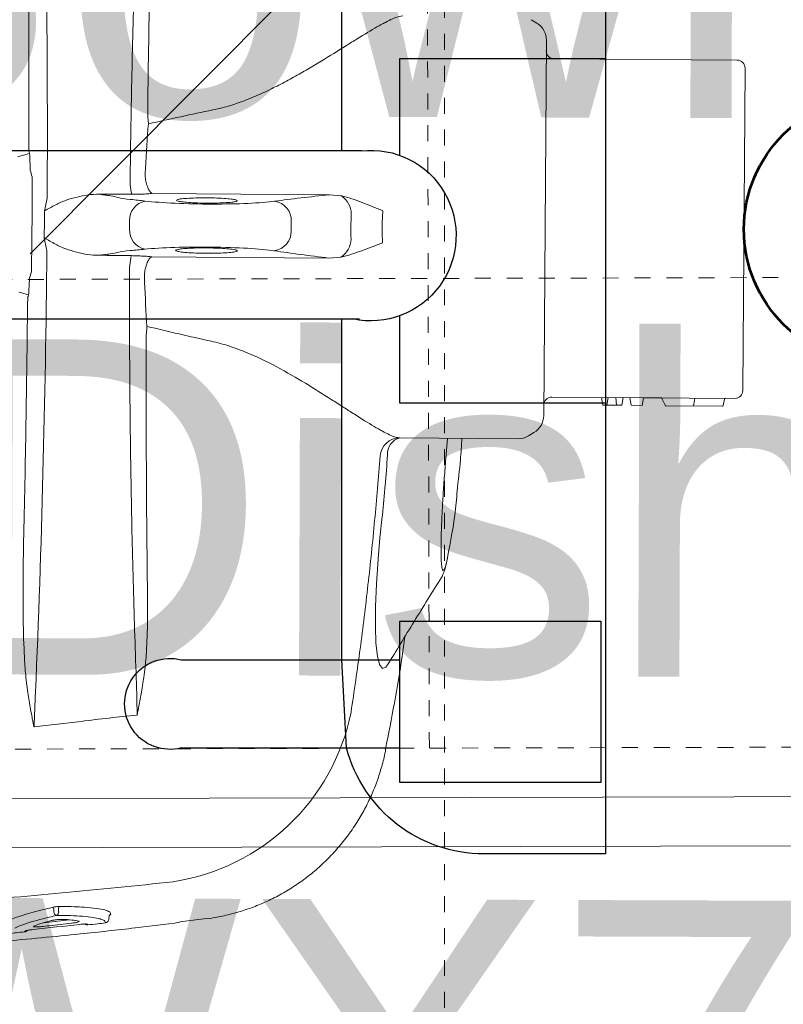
# Model space of a CAD drawing. Header units: inches. Extents: x 704 to 259546, y -107711 to 151004.
# Tile 22 of 256: x 127880 to 127885, y 19617 to 19623. Entities that reach past the tile are written whole.
import ezdxf

# ---------------------------------------------------------------- set-up
doc = ezdxf.new("R2010")
doc.units = ezdxf.units.IN
doc.header["$MEASUREMENT"] = 0
for name, pattern in [('11aa1PB-bd$0$11aa1PB-af$0$TRATTEGGIATA', [0.75, 0.5, -0.25]), ('AP0200000$0$AP0500G00$0$1', [0]), ('HIDDEN2', [0.1875, 0.125, -0.0625])]:
    doc.linetypes.add(name, pattern=pattern)
for name, color, linetype, lineweight in [('0-PIPE SUPPORT', 7, 'Continuous', 0), ('00-ABM  CWS', 200, 'AP0200000$0$AP0500G00$0$1', 0), ('EQUIP DIM', 8, 'Continuous', 0), ('EQUIPMENT', 3, 'Continuous', 25), ('PP-Waste Pipe', 3, 'Continuous', 25)]:
    doc.layers.add(name, color=color, linetype=linetype, lineweight=lineweight)
doc.layers.add('A-FORMATEXT', color=255, linetype='Continuous')
doc.layers.add('PP BALL VALVE', color=7, linetype='Continuous')
doc.layers.add('FAINTEQUIP', color=7, linetype='Continuous', lineweight=0, true_color=0x4a4747)
doc.styles.add('DIM_FONT', font='times.ttf', dxfattribs={"width": 0.8})
doc.styles.get("Standard").update_dxf_attribs({"font": 'arial.ttf', "height": 6})

# ---------------------------------------------------------------- blocks, each defined once
blk = doc.blocks.new('DFRTGG')
at = {"layer": 'EQUIP DIM', "color": 8, "insert": (1858255.79, 610363.77), "char_height": 45, "width": 612.8055, "attachment_point": 1, "rotation": 90}
blk.add_mtext('\\pi68.245;{\\H1.2222x;\\C256;Pot wash rack \\P\\pi-72.125;(900WX450DX1800H)}', dxfattribs=at)
blk = doc.blocks.new('SINK 510')
at = {"layer": 'EQUIPMENT', "color": 8, "lineweight": 0}
blk.add_line((168351.03, 33385.62), (168217.89, 33252.49), dxfattribs=at)
at = {"layer": 'EQUIPMENT', "color": 8, "lineweight": 13}
blk.add_lwpolyline([(168421.34, 32955.56), (167970.55, 32955.56, -0.414214), (167920.96, 33005.15), (167920.96, 33455.95, -0.414214), (167970.55, 33505.54), (168421.34, 33505.54, -0.414214), (168470.96, 33455.93), (168470.96, 33005.18, -0.414214)], format="xyb", close=True, dxfattribs=at)
at = {"layer": 'EQUIPMENT', "color": 8, "lineweight": 0}
blk.add_lwpolyline([(168421.34, 32965.48), (167970.55, 32965.48, -0.414214), (167930.88, 33005.15), (167930.88, 33455.95, -0.414214), (167970.55, 33495.62), (168421.34, 33495.62, -0.414214), (168461.03, 33455.93), (168461.03, 33005.18, -0.414214)], format="xyb", close=True, dxfattribs=at)
at = {"layer": 'EQUIPMENT', "color": 8, "linetype": 'HIDDEN2', "lineweight": 0}
blk.add_lwpolyline([(167940.88, 33485.62), (167940.88, 32975.48), (168451.03, 32975.48), (168451.03, 33485.62)], close=True, dxfattribs=at)
for points in [[(168270.7, 33485.62), (168270.7, 32975.48)], [(167967.91, 33390.81), (168421.34, 33390.81)]]:
    blk.add_lwpolyline(points, dxfattribs=at)
blk = doc.blocks.new('A$C40DC2A97')
at = {"layer": 'EQUIPMENT', "color": 8, "xscale": 0.8127174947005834, "yscale": 0.8127174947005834, "zscale": 0.8127174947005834, "rotation": 180.1398734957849}
blk.add_blockref('SINK 510', (138309.08, 26957.64), dxfattribs=at)
at = {"layer": 'EQUIPMENT', "color": 8}
blk.add_blockref('DFRTGG', (-1856681.82, -613912.32), dxfattribs=at)
at = {"layer": 'EQUIP DIM', "color": 8, "char_height": 45, "width": 653.6647, "attachment_point": 1, "rotation": 359.8003}
for s, insert in [('\\pi71.698;{\\H1.2222x;\\C256;3 Bowl Sink for \\P\\pi165.87;Dishwash  \\P\\pi-51.695;(1500WX700DX850H)}', (1372.02, -431.1)), ('\\pi18.48;{\\H1.2222x;\\C256;Dirty Dish Landing \\P\\pi-51.695;(1200WX700DX850H)}', (2480.55, -529.65))]:
    blk.add_mtext(s, dxfattribs=dict(at, insert=insert))
blk = doc.blocks.new('BASEMENT')
at = {"layer": 'EQUIPMENT', "color": 8, "xscale": 0.03817055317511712, "yscale": 0.03817055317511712, "zscale": 0.03817055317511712}
blk.add_blockref('A$C40DC2A97', (127820.85, 19640.9316), dxfattribs=at)
blk = doc.blocks.new('GREASE TRAP')
at = {"linetype": 'Continuous', "lineweight": 0}
for p, q in [((287.8, -337.99), (288.32, -333.42)), ((285.92, -335.25), (286.4, -335.25)), ((286.41, -336.11), (285.78, -336.11)), ((288.34, -344.32), (288.35, -344.32)), ((286.85, -345.29), (286.43, -345.09)), ((287.83, -344.92), (287.72, -344.94)), ((166.35, -348.58), (164.86, -348.59)), ((160.06, -352.57), (160.28, -383.74)), ((171.43, -383.66), (171.21, -352.49)), ((287.6, -362.13), (288.18, -357.43)), ((287.58, -362.13), (287.59, -362.13)), ((166.68, -377.03), (164.93, -377.04)), ((160.28, -383.74), (160.48, -385.85)), ((171.26, -385.78), (171.43, -383.66)), ((257.83, -393.58), (257.82, -393.57)), ((203.19, -416.93), (203.04, -396.13)), ((206.68, -404.22), (203.1, -404.5)), ((223.06, -404.7), (224.06, -404.54)), ((202.13, -419.71), (202.7, -418.74)), ((129.5, -419.25), (130.09, -420.22)), ((133.1, -421.9), (199.14, -421.43)), ((136.38, -423.27), (136.61, -455.47)), ((196.11, -455.05), (195.88, -422.85)), ((195.94, -431.59), (197.29, -431.82)), ((195.95, -432.78), (197.29, -432.53)), ((197.29, -432.53), (197.29, -431.82)), ((197.31, -435.19), (197.29, -432.53)), ((195.96, -434.1), (197.3, -434.22)), ((195.97, -435.44), (197.31, -435.19)), ((195.98, -436.61), (195.97, -435.44)), ((195.98, -436.61), (197.32, -436.83)), ((197.34, -438.75), (197.32, -436.83)), ((195.99, -439), (197.34, -438.75)), ((196.02, -442.09), (195.99, -439)), ((197.32, -442.8), (196.12, -442.24)), ((197.49, -452.86), (197.42, -442.96)), ((197.45, -447.76), (196.06, -448.01)), ((197.27, -447.79), (197.26, -447.79)), ((196.11, -455.05), (196.09, -453.41)), ((197.34, -453.03), (196.22, -453.24)), ((194.72, -456.46), (138.02, -456.86))]:
    blk.add_line(p, q, dxfattribs=at)
at = {"linetype": 'Continuous', "lineweight": 0, "flags": 128}
for points in [[(242.78, -394.05), (243.37, -393.66), (243.58, -393.05), (242.91, -392.55), (241.42, -392.18), (239.15, -391.93), (236.23, -391.82), (232.72, -391.85), (228.73, -392.01), (224.37, -392.3), (220.65, -392.63), (216.85, -393.04), (216.85, -393.04), (216.85, -393.04)], [(197.35, -453.03), (197.35, -453.03), (197.34, -453.03)]]:
    blk.add_lwpolyline(points, dxfattribs=at)
at = {"linetype": 'Continuous', "lineweight": 0}
for centre, radius, start, end in [((159.3, -331.66), 6.29, 154.1151, 157.5614), ((182.22, -341.7), 11.7, 109.1869, 111.4509), ((289.24, -330.05), 0.696, 308.1976, 354.3641), ((148.9, -341.94), 11.7, 69.3549, 71.6188), ((285.95, -334.9), 0.355, 196.7557, 265.9673), ((286.35, -335.96), 0.71, 16.6606, 86.0192), ((286.45, -335.45), 0.662, 266.5286, 332.0546), ((285.76, -336.44), 0.331, 86.5817, 151.9722), ((288.01, -341.17), 0.7, 353.167, 38.557), ((287.65, -344.24), 0.7, 284.9682, 353.2882), ((287.65, -344.24), 0.695, 285.0559, 353.6222), ((157.55, -361.69), 13.01, 78.2053, 93.1798), ((164.73, -351.99), 3.4, 87.8004, 168.838), ((166.53, -351.98), 3.4, 11.9678, 93.0053), ((173.84, -361.6), 13.03, 87.6299, 102.5837), ((243.79, -350.57), 37.74, 281.4746, 351.3429), ((166.72, -373.58), 3.45, 269.2499, 352.4858), ((164.84, -373.59), 3.45, 188.32, 271.5559), ((163.67, -383.76), 3.81, 213.2876, 270.0087), ((168.04, -383.73), 3.81, 270.7971, 327.5182), ((206.51, -396.11), 3.47, 94.4511, 180.3933), ((205.86, -396.88), 2.92, 85.8862, 165.0737), ((199.69, -416.96), 3.5, 329.4391, 0.4029), ((133.08, -418.4), 3.5, 211.3666, 270.4029), ((199.11, -417.93), 3.5, 270.4029, 329.4391), ((134.98, -423.28), 1.4, 0.4029, 90.4029), ((197.28, -422.84), 1.4, 90.4029, 180.4029), ((196.19, -442.08), 0.175, 179.5165, 246.1057), ((197.25, -442.96), 0.175, 0.0864, 64.4691), ((196.27, -453.41), 0.175, 100.4029, 181.3223), ((197.32, -452.86), 0.175, 280.4029, 359.6001), ((194.71, -455.06), 1.4, 270.4029, 0.4029), ((138.01, -455.46), 1.4, 180.4029, 270.4029)]:
    blk.add_arc(centre, radius, start, end, dxfattribs=at)
for centre, major_axis, ratio, start_param, end_param in [((165.45, -325.81), (-37.1, -0.26), 0.145844, 1.228323, 1.311182), ((165.45, -325.81), (-37.1, -0.26), 0.145844, 1.830411, 1.913269), ((160.56, -356.6), (-0.07, 10.5), 0.087489, 5.55292, 5.975743), ((170.77, -356.53), (-0.07, 10.5), 0.087489, 0.30744, 0.730265), ((165.5, -287.2), (-0.58, 82.6), 0.087489, 2.411328, 2.459054), ((164.85, -287.2), (-0.58, 82.6), 0.087489, 3.824132, 3.871858), ((165.66, -356.52), (-37.1, -0.26), 0.145844, 4.984033, 5.21302), ((160.7, -362.2), (-0.1, 14), 0.087489, 3.696821, 5.600646), ((170.71, -362.13), (-0.1, 14), 0.087489, 0.682539, 2.586364), ((165.66, -356.52), (-37.1, -0.26), 0.145844, 4.211758, 4.440687), ((163.44, -515.91), (-1.17, 166.9), 0.087489, 5.626486, 5.727956), ((170.12, -515.87), (-1.17, 166.9), 0.087489, 0.555229, 0.6567)]:
    blk.add_ellipse(centre, major_axis=major_axis, ratio=ratio, start_param=start_param, end_param=end_param, dxfattribs=at)
for points, knots in [([(288.24, -357.44), (288.58, -354.84), (289.3, -349.22), (290.19, -341), (290.97, -333.1), (291.6, -326.05), (292.21, -318.86), (292.78, -311.52), (293.32, -304.08), (293.85, -296.46), (294.35, -288.68), (294.82, -280.77), (295.22, -273.68), (295.56, -267.45), (295.85, -262.06), (296.13, -256.66), (296.42, -251.07), (296.67, -246.37), (296.88, -242.58), (297.05, -239.43), (297.24, -236.11), (297.42, -233.04), (297.57, -230.49), (297.68, -228.36), (297.76, -226.45), (297.83, -224.56), (297.84, -223.49), (297.78, -218.98)], [0, 0, 0, 0, 0.063316, 0.137046, 0.187379, 0.237747, 0.288072, 0.337874, 0.387718, 0.437523, 0.488782, 0.540075, 0.591317, 0.625909, 0.660493, 0.695746, 0.730982, 0.771161, 0.791716, 0.812265, 0.841912, 0.872106, 0.896195, 0.920292, 0.944907, 0.969526, 1, 1, 1, 1]), ([(287.26, -277.89), (286.61, -291.01), (285.78, -304.1), (284.24, -323.69), (283.68, -330.21), (282.46, -343.24), (281.81, -349.75), (281.11, -356.25)], [0, 0, 0, 0, 0.5, 0.5, 0.75, 0.75, 1, 1, 1, 1]), ([(285.61, -335), (285.65, -334.83), (285.69, -334.65), (285.77, -334.31), (285.89, -333.8), (286.01, -333.31), (286.25, -332.37), (286.4, -331.77), (286.72, -330.66), (286.87, -330.15), (287.18, -329.19), (287.33, -328.76), (287.76, -327.62), (288.04, -327.04), (288.35, -326.57), (288.41, -326.49), (288.53, -326.35), (288.59, -326.29), (288.76, -326.16), (288.86, -326.13), (288.96, -326.15)], [0, 0, 0, 0, 0.03125, 0.03125, 0.0625, 0.125, 0.125, 0.25, 0.25, 0.375, 0.375, 0.5, 0.5, 0.75, 0.75, 0.8125, 0.8125, 0.875, 0.875, 1, 1, 1, 1]), ([(289.28, -328.39), (289.13, -328.7), (288.79, -329.41), (288.22, -331.12), (287.62, -333.26), (287.23, -334.92), (287.03, -335.76)], [0, 0, 0, 0, 0.220226, 0.504612, 0.749666, 1, 1, 1, 1]), ([(289.93, -330.11), (289.98, -329.65), (290.03, -329.19), (290.07, -328.72), (290.12, -328.26), (290.17, -327.79), (290.22, -327.33)], [0, 0, 0, 0, 0.002, 0.002, 0.002, 0.003999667, 0.003999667, 0.003999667, 0.003999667]), ([(178.37, -330.66), (185.35, -330.58), (192.33, -330.49), (206.26, -330.26), (213.21, -330.13), (220.15, -329.97)], [0, 0, 0, 0, 0.5, 0.5, 1, 1, 1, 1]), ([(220.15, -329.97), (222.47, -329.92), (224.79, -329.88), (229.41, -329.84), (231.73, -329.84), (236.34, -329.89), (238.65, -329.94), (242.1, -330.11), (243.25, -330.18), (244.97, -330.32), (245.54, -330.38), (246.69, -330.51), (247.26, -330.58), (247.82, -330.67)], [0, 0, 0, 0, 0.25, 0.25, 0.5, 0.5, 0.75, 0.75, 0.875, 0.875, 0.9375, 0.9375, 1, 1, 1, 1]), ([(247.82, -330.67), (248.81, -330.83), (249.8, -331), (251.27, -331.26), (251.76, -331.35), (252.5, -331.48), (252.74, -331.53), (253.11, -331.6), (253.23, -331.62), (253.42, -331.66), (253.48, -331.67), (253.6, -331.7), (253.66, -331.71), (253.72, -331.73)], [0, 0, 0, 0, 0.5, 0.5, 0.75, 0.75, 0.875, 0.875, 0.9375, 0.9375, 0.96875, 0.96875, 1, 1, 1, 1]), ([(289.51, -331.62), (289.53, -331.45), (289.55, -331.28), (289.58, -331.04), (289.6, -330.96), (289.62, -330.82), (289.63, -330.75), (289.66, -330.62), (289.67, -330.56), (289.7, -330.45), (289.71, -330.41), (289.75, -330.28), (289.77, -330.23), (289.8, -330.21)], [0, 0, 0, 0, 0.25, 0.25, 0.375, 0.375, 0.5, 0.5, 0.625, 0.625, 0.75, 0.75, 1, 1, 1, 1]), ([(110.77, -330.74), (117.72, -330.8), (124.68, -330.84), (138.62, -330.87), (145.6, -330.86), (152.59, -330.84)], [0, 0, 0, 0, 0.5, 0.5, 1, 1, 1, 1]), ([(157.13, -331.43), (158.52, -331.44), (159.91, -331.44), (162.7, -331.44), (165.49, -331.42), (168.27, -331.4), (171.06, -331.36), (172.46, -331.34), (173.85, -331.31)], [0, 0, 0, 0, 0.25, 0.25, 0.5, 0.75, 0.75, 1, 1, 1, 1]), ([(247.79, -332.04), (235.07, -332.58), (222.24, -333.02), (196.35, -333.68), (183.3, -333.91), (170.12, -334.03)], [0, 0, 0, 0, 0.5, 0.5, 1, 1, 1, 1]), ([(253.72, -331.73), (253.76, -331.74), (253.8, -331.76), (253.85, -331.77), (253.85, -331.77), (253.86, -331.78), (253.87, -331.78)], [0, 0, 0, 0, 0.0001941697, 0.0001941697, 0.0001941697, 0.0002311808, 0.0002311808, 0.0002311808, 0.0002311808]), ([(287.96, -334.7), (288.04, -334.38), (288.13, -334.07), (288.29, -333.5), (288.37, -333.24), (288.61, -332.5), (288.76, -332.08), (288.91, -331.76)], [0, 0, 0, 0, 0.25, 0.25, 0.5, 0.5, 1, 1, 1, 1]), ([(288.91, -331.76), (288.94, -331.68), (288.97, -331.66), (289.01, -331.7), (289.02, -331.72), (289.04, -331.8), (289.04, -331.86), (289.05, -331.98), (289.05, -332.06), (289.05, -332.23), (289.05, -332.32), (289.04, -332.52), (289.03, -332.63), (289.02, -332.85), (289.01, -332.96), (288.99, -333.07)], [0, 0, 0, 0, 0.25, 0.25, 0.375, 0.375, 0.5, 0.5, 0.625, 0.625, 0.75, 0.75, 0.875, 0.875, 1, 1, 1, 1]), ([(160.89, -334.09), (154.33, -334.13), (147.79, -334.13), (137.99, -334.1), (134.73, -334.08), (128.21, -334.03), (124.95, -334), (118.45, -333.93), (115.2, -333.88), (108.74, -333.78), (105.52, -333.72), (95.88, -333.53), (89.5, -333.37), (83.16, -333.19)], [0, 0, 0, 0, 0.25, 0.25, 0.375, 0.375, 0.5, 0.5, 0.625, 0.625, 0.75, 0.75, 1, 1, 1, 1]), ([(162.04, -335.6), (162.22, -335.26), (162.4, -334.93), (162.76, -334.27), (162.94, -333.94), (163.12, -333.61)], [0, 0, 0, 0, 0.5, 0.5, 1, 1, 1, 1]), ([(168.99, -335.55), (168.8, -335.22), (168.62, -334.89), (168.25, -334.23), (168.06, -333.91), (167.88, -333.58)], [0, 0, 0, 0, 0.5, 0.5, 1, 1, 1, 1]), ([(288.99, -333.07), (288.94, -333.53), (288.89, -334), (288.84, -334.46), (288.7, -335.75), (288.55, -337.05), (288.4, -338.34)], [0, 0, 0, 0, 0.002, 0.002, 0.002, 0.00758254, 0.00758254, 0.00758254, 0.00758254]), ([(162.04, -335.6), (161.88, -335.89), (161.74, -336.2), (161.48, -336.81), (161.36, -337.12), (161.03, -338.07), (160.85, -338.7), (160.53, -339.98), (160.41, -340.63), (160.24, -341.93), (160.19, -342.59), (160.21, -343.25)], [0, 0, 0, 0, 0.125, 0.125, 0.25, 0.25, 0.5, 0.5, 0.75, 0.75, 1, 1, 1, 1]), ([(170.93, -343.18), (170.94, -342.52), (170.88, -341.86), (170.7, -340.56), (170.56, -339.91), (170.23, -338.64), (170.03, -338), (169.69, -337.07), (169.57, -336.76), (169.3, -336.14), (169.16, -335.84), (168.99, -335.55)], [0, 0, 0, 0, 0.25, 0.25, 0.5, 0.5, 0.75, 0.75, 0.875, 0.875, 1, 1, 1, 1]), ([(285.46, -336.28), (285.46, -336.19), (285.47, -336.09), (285.48, -335.87), (285.49, -335.75), (285.52, -335.52), (285.53, -335.41), (285.57, -335.19), (285.59, -335.09), (285.61, -335)], [0, 0, 0, 0, 0.25, 0.25, 0.5, 0.5, 0.75, 0.75, 1, 1, 1, 1]), ([(287.03, -335.76), (287.04, -336.59), (287.05, -338.26), (287.17, -340.42), (287.36, -342.2), (287.54, -342.95), (287.63, -343.3)], [0, 0, 0, 0, 0.240852, 0.487107, 0.75984, 1, 1, 1, 1]), ([(287.73, -336.8), (287.73, -336.73), (287.73, -336.66), (287.73, -336.5), (287.73, -336.41), (287.74, -336.24), (287.75, -336.14), (287.76, -335.95), (287.77, -335.85), (287.79, -335.65), (287.81, -335.55), (287.83, -335.36), (287.85, -335.27), (287.88, -335.09), (287.89, -335), (287.93, -334.84), (287.94, -334.77), (287.96, -334.7)], [0, 0, 0, 0, 0.125, 0.125, 0.25, 0.25, 0.375, 0.375, 0.5, 0.5, 0.625, 0.625, 0.75, 0.75, 0.875, 0.875, 1, 1, 1, 1]), ([(286.43, -345.09), (286.31, -344.84), (286.06, -344.36), (285.78, -342.8), (285.63, -341.28), (285.54, -339.76), (285.48, -338.39), (285.47, -336.98), (285.46, -336.28)], [0, 0, 0, 0, 0.21968, 0.439192, 0.658685, 0.696773, 0.849384, 1, 1, 1, 1]), ([(288.02, -339.61), (287.99, -339.46), (287.96, -339.28), (287.89, -338.88), (287.87, -338.67), (287.79, -337.96), (287.76, -337.41), (287.73, -336.8)], [0, 0, 0, 0, 0.25, 0.25, 0.5, 0.5, 1, 1, 1, 1]), ([(288.4, -338.34), (288.39, -338.46), (288.37, -338.57), (288.34, -338.78), (288.33, -338.89), (288.29, -339.08), (288.27, -339.17), (288.24, -339.33), (288.22, -339.41), (288.16, -339.59), (288.13, -339.67), (288.08, -339.7), (288.07, -339.7), (288.04, -339.68), (288.03, -339.65), (288.02, -339.61)], [0, 0, 0, 0, 0.125, 0.125, 0.25, 0.25, 0.375, 0.375, 0.5, 0.5, 0.75, 0.75, 0.875, 0.875, 1, 1, 1, 1]), ([(288.59, -341.17), (288.57, -341.15), (288.56, -341.1), (288.55, -340.98), (288.55, -340.94), (288.54, -340.83), (288.54, -340.78), (288.54, -340.65), (288.55, -340.58), (288.55, -340.44), (288.56, -340.36), (288.57, -340.12), (288.59, -339.96), (288.61, -339.79)], [0, 0, 0, 0, 0.25, 0.25, 0.375, 0.375, 0.5, 0.5, 0.625, 0.625, 0.75, 0.75, 1, 1, 1, 1]), ([(288.34, -344.32), (288.4, -343.86), (288.45, -343.39), (288.51, -342.93), (288.57, -342.37), (288.64, -341.81), (288.7, -341.25)], [0, 0, 0, 0, 0.002, 0.002, 0.002, 0.004411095, 0.004411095, 0.004411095, 0.004411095]), ([(160.76, -346.59), (160.66, -346.24), (160.57, -345.78), (160.43, -344.95), (160.38, -344.64), (160.3, -343.98), (160.25, -343.63), (160.21, -343.25)], [0, 0, 0, 0, 0.5, 0.5, 0.75, 0.75, 1, 1, 1, 1]), ([(170.93, -343.18), (170.89, -343.55), (170.85, -343.91), (170.77, -344.57), (170.73, -344.87), (170.61, -345.71), (170.52, -346.17), (170.42, -346.52)], [0, 0, 0, 0, 0.25, 0.25, 0.5, 0.5, 1, 1, 1, 1]), ([(287.63, -343.3), (287.64, -343.36), (287.69, -343.62), (287.84, -343.94), (288.06, -344.32), (288.25, -344.32), (288.34, -344.32)], [0, 0, 0, 0, 0.074197, 0.28708, 0.641001, 1, 1, 1, 1]), ([(286.93, -345.12), (286.91, -345.16), (286.89, -345.26), (286.86, -345.28), (286.85, -345.29)], [0, 0, 0, 0, 0.370215, 1, 1, 1, 1]), ([(286.93, -345.12), (286.93, -345.12), (286.93, -345.12), (286.93, -345.11), (286.94, -345.1), (286.99, -345.05), (287.07, -345), (287.12, -345), (287.12, -345)], [0, 0, 0, 0, 0.014276, 0.209132, 0.380371, 0.579352, 0.841929, 1, 1, 1, 1]), ([(287.12, -345), (287.17, -344.99), (287.38, -344.97), (287.58, -344.95), (287.72, -344.94)], [0, 0, 0, 0, 0.205831, 1, 1, 1, 1]), ([(86.92, -350.84), (92.6, -350.55), (98.32, -350.29), (109.83, -349.83), (115.64, -349.62), (127.32, -349.27), (133.21, -349.12), (145, -348.87), (150.91, -348.77), (156.83, -348.7)], [0, 0, 0, 0, 0.25, 0.25, 0.5, 0.5, 0.75, 0.75, 1, 1, 1, 1]), ([(160.21, -348.96), (160.21, -349.32), (160.21, -349.67), (160.2, -350.35), (160.19, -350.68), (160.16, -351.3), (160.14, -351.59), (160.1, -352.12), (160.08, -352.36), (160.06, -352.57)], [0, 0, 0, 0, 0.25, 0.25, 0.5, 0.5, 0.75, 0.75, 1, 1, 1, 1]), ([(171.21, -352.49), (171.18, -352.28), (171.16, -352.04), (171.11, -351.51), (171.09, -351.22), (171.06, -350.61), (171.04, -350.27), (171.02, -349.59), (171.01, -349.24), (171, -348.88)], [0, 0, 0, 0, 0.25, 0.25, 0.5, 0.5, 0.75, 0.75, 1, 1, 1, 1]), ([(174.38, -348.58), (180.3, -348.56), (186.21, -348.58), (197.99, -348.66), (203.87, -348.73), (215.57, -348.92), (221.38, -349.04), (232.91, -349.35), (238.63, -349.52), (244.31, -349.73)], [0, 0, 0, 0, 0.25, 0.25, 0.5, 0.5, 0.75, 0.75, 1, 1, 1, 1]), ([(157.34, -351.37), (157.72, -351.42), (158.06, -351.49), (158.7, -351.67), (158.98, -351.77), (159.46, -351.99), (159.65, -352.1), (159.86, -352.28), (159.92, -352.34), (159.99, -352.42), (160.01, -352.45), (160.04, -352.51), (160.05, -352.54), (160.06, -352.57)], [0, 0, 0, 0, 0.25, 0.25, 0.5, 0.5, 0.75, 0.75, 0.875, 0.875, 0.9375, 0.9375, 1, 1, 1, 1]), ([(173.91, -351.25), (173.54, -351.3), (173.19, -351.38), (172.56, -351.57), (172.28, -351.67), (171.8, -351.9), (171.61, -352.02), (171.4, -352.2), (171.34, -352.26), (171.28, -352.35), (171.26, -352.37), (171.23, -352.43), (171.22, -352.46), (171.21, -352.49)], [0, 0, 0, 0, 0.25, 0.25, 0.5, 0.5, 0.75, 0.75, 0.875, 0.875, 0.9375, 0.9375, 1, 1, 1, 1]), ([(185.06, -351.5), (184.78, -351.53), (184.49, -351.55), (183.95, -351.61), (183.69, -351.63), (183.44, -351.65)], [0, 0, 0, 0, 0.5, 0.5, 1, 1, 1, 1]), ([(230.42, -351.73), (222.9, -351.64), (215.35, -351.57), (200.22, -351.5), (192.65, -351.48), (185.06, -351.5)], [0, 0, 0, 0, 0.5, 0.5, 1, 1, 1, 1]), ([(244.24, -351.22), (243.67, -351.29), (243.09, -351.35), (241.95, -351.46), (241.37, -351.5), (239.65, -351.61), (238.5, -351.66), (235.04, -351.75), (232.73, -351.75), (230.42, -351.73)], [0, 0, 0, 0, 0.125, 0.125, 0.25, 0.25, 0.5, 0.5, 1, 1, 1, 1]), ([(146.19, -351.77), (138.61, -351.86), (131.02, -351.98), (115.89, -352.27), (108.35, -352.44), (100.82, -352.64)], [0, 0, 0, 0, 0.5, 0.5, 1, 1, 1, 1]), ([(147.82, -351.9), (147.57, -351.88), (147.3, -351.86), (146.76, -351.82), (146.48, -351.79), (146.19, -351.77)], [0, 0, 0, 0, 0.5, 0.5, 1, 1, 1, 1]), ([(169.96, -356.91), (169.96, -356.89), (170.01, -356.63), (170.13, -356.69), (170.29, -357.16), (170.43, -358.25), (170.53, -359.77), (170.57, -361.15), (170.58, -361.94), (170.58, -362.13)], [0, 0, 0, 0, 0.012552, 0.198689, 0.385047, 0.571255, 0.757017, 0.942123, 1, 1, 1, 1]), ([(161.23, -367.4), (161.18, -367.21), (161.07, -366.82), (160.95, -365.58), (160.86, -364), (160.82, -362.42), (160.83, -360.86), (160.87, -359.35), (160.97, -358.02), (161.06, -357.25), (161.12, -357.14), (161.12, -357.13)], [0, 0, 0, 0, 0.12873, 0.257, 0.385042, 0.513035, 0.593354, 0.721934, 0.850956, 0.980313, 1, 1, 1, 1]), ([(161.12, -357.13), (161.17, -357.01), (161.26, -356.74), (161.41, -357.06), (161.56, -357.92), (161.68, -359.27), (161.74, -360.77), (161.76, -361.78), (161.76, -362.19)], [0, 0, 0, 0, 0.154069, 0.335329, 0.515993, 0.696154, 0.875965, 1, 1, 1, 1]), ([(170.06, -367.38), (170.04, -367.35), (169.96, -367.23), (169.84, -366.39), (169.72, -365.02), (169.66, -363.5), (169.63, -361.91), (169.64, -360.31), (169.71, -358.71), (169.82, -357.47), (169.91, -357.09), (169.96, -356.91)], [0, 0, 0, 0, 0.060949, 0.185979, 0.310678, 0.434944, 0.512562, 0.636279, 0.760031, 0.884002, 1, 1, 1, 1]), ([(145.37, -363.26), (145.15, -364.32), (144.89, -365.35), (144.26, -367.37), (143.91, -368.37), (143.15, -370.3), (142.75, -371.24), (141.9, -373.08), (141.45, -373.98), (140.55, -375.74), (140.08, -376.6), (139.38, -377.87), (139.14, -378.29), (138.67, -379.12), (138.43, -379.53), (137.25, -381.54), (136.32, -383.07), (134.97, -385.24), (134.53, -385.95), (133.89, -386.98), (133.68, -387.32), (133.27, -387.98), (133.07, -388.3), (132.09, -389.89), (131.38, -391.05), (130.63, -392.37), (130.49, -392.62), (130.22, -393.12), (130.09, -393.35), (129.74, -394.04), (129.53, -394.46), (129.03, -395.6), (128.85, -396.2), (128.84, -396.63)], [0, 0, 0, 0, 0.0625, 0.0625, 0.125, 0.125, 0.1875, 0.1875, 0.25, 0.25, 0.3125, 0.3125, 0.34375, 0.34375, 0.375, 0.375, 0.5, 0.5, 0.5625, 0.5625, 0.59375, 0.59375, 0.625, 0.625, 0.75, 0.75, 0.78125, 0.78125, 0.8125, 0.8125, 0.875, 0.875, 1, 1, 1, 1]), ([(161.76, -362.19), (161.76, -362.38), (161.77, -363.16), (161.75, -363.94), (161.72, -364.76), (161.71, -365), (161.69, -365.24)], [0, 0, 0, 0, 0.170805, 0.715603, 0.716948, 1, 1, 1, 1]), ([(170.58, -362.13), (170.58, -362.55), (170.59, -363.57), (170.54, -365.1), (170.44, -366.47), (170.3, -367.33), (170.17, -367.66), (170.09, -367.45), (170.06, -367.38)], [0, 0, 0, 0, 0.132098, 0.323568, 0.515413, 0.707812, 0.900839, 1, 1, 1, 1]), ([(203.04, -396.13), (203.03, -395.68), (202.84, -395.08), (202.32, -393.94), (202.11, -393.52), (201.74, -392.83), (201.6, -392.59), (201.33, -392.1), (201.18, -391.85), (200.41, -390.54), (199.69, -389.39), (198.48, -387.5), (198.06, -386.84), (197.19, -385.47), (196.73, -384.77), (195.36, -382.61), (194.4, -381.1), (192.48, -377.92), (191.51, -376.25), (189.63, -372.72), (188.74, -370.89), (187.57, -368.03), (187.21, -367.06), (186.56, -365.06), (186.28, -364.03), (186.05, -362.98)], [0, 0, 0, 0, 0.125, 0.125, 0.1875, 0.1875, 0.21875, 0.21875, 0.25, 0.25, 0.375, 0.375, 0.4375, 0.4375, 0.5, 0.5, 0.625, 0.625, 0.75, 0.75, 0.875, 0.875, 0.9375, 0.9375, 1, 1, 1, 1]), ([(257.84, -393.65), (257.86, -393.64), (258.76, -393.5), (260.52, -393.05), (263.1, -392.27), (265.62, -391.29), (268.06, -390.12), (270.5, -388.73), (272.88, -387.12), (275.19, -385.27), (277.32, -383.28), (279.26, -381.15), (281, -378.9), (282.56, -376.56), (283.92, -374.13), (285.08, -371.64), (286.04, -369.1), (286.8, -366.53), (287.33, -364.2), (287.53, -362.73), (287.61, -362.13)], [0, 0, 0, 0, 0.001134, 0.05921, 0.117416, 0.175724, 0.234114, 0.292568, 0.357035, 0.420781, 0.483687, 0.545808, 0.607185, 0.667848, 0.727816, 0.787098, 0.845698, 0.903609, 0.960817, 1, 1, 1, 1]), ([(161.69, -365.24), (161.68, -365.48), (161.64, -366.24), (161.54, -367.07), (161.39, -367.63), (161.28, -367.47), (161.23, -367.4)], [0, 0, 0, 0, 0.138476, 0.425595, 0.712972, 1, 1, 1, 1]), ([(160.48, -385.85), (160.61, -386.47), (160.79, -387.08), (161.2, -388.28), (161.43, -388.88), (161.89, -390.08), (162.13, -390.68), (162.48, -391.59), (162.6, -391.9), (162.84, -392.51), (162.96, -392.83), (163.09, -393.13)], [0, 0, 0, 0, 0.25, 0.25, 0.5, 0.5, 0.75, 0.75, 0.875, 0.875, 1, 1, 1, 1]), ([(171.26, -385.78), (171.14, -386.4), (170.96, -387.01), (170.57, -388.21), (170.35, -388.81), (169.91, -390.02), (169.68, -390.63), (169.34, -391.55), (169.22, -391.85), (168.99, -392.47), (168.87, -392.78), (168.75, -393.09)], [0, 0, 0, 0, 0.25, 0.25, 0.5, 0.5, 0.75, 0.75, 0.875, 0.875, 1, 1, 1, 1]), ([(251.3, -387.55), (247.58, -388.1), (240.15, -389.19), (228.9, -390.56), (217.6, -391.74), (210.03, -392.35), (206.24, -392.65)], [0, 0, 0, 0, 0.249615, 0.499229, 0.749615, 1, 1, 1, 1]), ([(216.85, -393.04), (216.62, -393.06), (216.4, -393.09), (215.95, -393.13), (215.28, -393.19), (213.71, -393.34), (212.36, -393.46), (209.67, -393.69), (207.87, -393.84), (206.07, -393.97)], [0, 0, 0, 0, 0.0625, 0.0625, 0.125, 0.25, 0.5, 0.5, 1, 1, 1, 1]), ([(216.85, -393.04), (216.85, -393.04), (216.85, -393.04), (216.85, -393.04), (216.85, -393.04), (216.85, -393.04), (216.85, -393.04)], [0.00000000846, 0.00000000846, 0.00000000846, 0.00000000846, 0.000000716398, 0.000000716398, 0.000000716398, 0.000001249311, 0.000001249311, 0.000001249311, 0.000001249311]), ([(216.85, -393.04), (216.85, -393.04), (216.85, -393.04), (216.85, -393.04), (216.85, -393.04), (216.85, -393.04)], [0, 0, 0, 0, 0.051824, 0.658198, 1, 1, 1, 1]), ([(227.62, -403.45), (228.88, -402.64), (231.43, -401.05), (235.33, -398.65), (239.13, -396.32), (241.62, -394.81), (242.79, -394.09)], [0, 0, 0, 0, 0.253353, 0.510138, 0.769176, 1, 1, 1, 1]), ([(238, -397.01), (239.16, -396.86), (245.81, -395.95), (252.4, -394.67), (257.83, -393.61)], [0, 0, 0, 0, 0.174606, 1, 1, 1, 1]), ([(224.06, -404.54), (224.53, -404.44), (225.49, -404.23), (226.25, -403.96), (226.47, -403.73), (226.12, -403.56), (225.18, -403.44), (223.71, -403.37), (221.72, -403.37), (219.3, -403.43), (216.5, -403.55), (213.41, -403.72), (210.1, -403.94), (207.82, -404.13), (206.68, -404.22)], [0, 0, 0, 0, 0.082617, 0.165235, 0.248974, 0.332713, 0.416293, 0.499873, 0.583402, 0.66693, 0.750192, 0.833453, 0.916727, 1, 1, 1, 1]), ([(224.28, -404.49), (224.46, -404.47), (224.97, -404.37), (225.79, -404.17), (226.55, -403.94), (227.14, -403.71), (227.48, -403.52), (227.62, -403.45)], [0, 0, 0, 0, 0.100787, 0.407598, 0.731303, 0.895894, 1, 1, 1, 1]), ([(212.38, -406.2), (213.07, -406.15), (216.76, -405.92), (220.24, -405.24), (223.06, -404.7)], [0, 0, 0, 0, 0.187713, 1, 1, 1, 1]), ([(203.12, -407.04), (204.38, -406.97), (207.47, -406.78), (210.55, -406.41), (212.38, -406.19)], [0, 0, 0, 0, 0.406128, 1, 1, 1, 1])]:
    blk.add_open_spline(points, degree=3, knots=knots, dxfattribs=at)
for points in [[(153.49, -329.25), (153.38, -329.88), (153.2, -330.44), (153.02, -330.99)], [(177.94, -330.82), (177.75, -330.27), (177.56, -329.71), (177.45, -329.09)], [(289.8, -330.21), (289.84, -330.16), (289.89, -330.13), (289.93, -330.11)], [(155.96, -331.11), (156.34, -331.22), (156.73, -331.33), (157.13, -331.43)], [(173.85, -331.31), (174.24, -331.2), (174.63, -331.09), (175.01, -330.97)], [(253.87, -331.78), (251.82, -331.85), (249.8, -331.94), (247.79, -332.04)], [(253.87, -331.78), (253.53, -334.53), (253.21, -337.29), (252.9, -340.05)], [(288.61, -339.79), (288.92, -337.07), (289.22, -334.34), (289.51, -331.62)], [(160.89, -334.09), (161.63, -333.92), (162.38, -333.76), (163.12, -333.61)], [(163.12, -333.61), (164.71, -333.6), (166.3, -333.59), (167.88, -333.58)], [(170.12, -334.03), (169.38, -333.87), (168.63, -333.72), (167.88, -333.58)], [(252.9, -340.05), (252.48, -343.34), (252.12, -346.63), (251.8, -349.92)], [(288.7, -341.25), (288.66, -341.24), (288.63, -341.21), (288.59, -341.17)], [(160.21, -343.25), (160.21, -345.15), (160.21, -347.06), (160.21, -348.96)], [(171, -348.88), (170.98, -346.98), (170.95, -345.08), (170.93, -343.18)], [(244.31, -349.73), (246.77, -349.82), (249.27, -349.88), (251.8, -349.92)], [(156.75, -351.32), (156.39, -351.34), (156.03, -351.36), (155.67, -351.38)], [(157.34, -351.37), (157.15, -351.32), (156.95, -351.31), (156.75, -351.32)], [(174.5, -351.19), (174.3, -351.18), (174.1, -351.2), (173.91, -351.25)], [(175.58, -351.24), (175.22, -351.23), (174.86, -351.21), (174.5, -351.19)], [(251.8, -349.92), (249.3, -350.42), (246.78, -350.87), (244.24, -351.22)], [(147.82, -351.9), (146.96, -355.68), (146.14, -359.47), (145.37, -363.26)], [(186.05, -362.98), (185.22, -359.19), (184.35, -355.42), (183.44, -351.65)], [(163.67, -387.57), (164.4, -387.55), (165.88, -387.49), (167.36, -387.53), (168.09, -387.54)], [(168.75, -393.09), (167.81, -393.05), (165.92, -392.96), (164.03, -393.08), (163.09, -393.13)]]:
    blk.add_open_spline(points, degree=3, dxfattribs=at)
at = {"layer": 'EQUIPMENT'}
for p, q in [((257.58, -357.69), (257.58, -396.15)), ((257.58, -357.69), (257.58, -396.15)), ((257.58, -386.76), (242.08, -385.94)), ((257.58, -386.76), (242.08, -385.94))]:
    blk.add_line(p, q, dxfattribs=at)
for points in [[(182.14, -229.62), (182.14, -389.01)], [(182.14, -229.62), (182.14, -389.01)], [(182.14, -229.62), (182.14, -389.01)], [(182.14, -229.62), (182.14, -389.01)], [(182.14, -229.62), (182.14, -389.01)], [(182.14, -229.62), (182.14, -389.01)], [(182.14, -229.62), (182.14, -389.01)], [(182.14, -229.62), (182.14, -389.01)], [(152.57, -389.36), (152.57, -231.11)], [(152.57, -389.36), (152.57, -231.11)], [(152.57, -389.36), (152.57, -231.11)], [(152.57, -389.36), (152.57, -231.11)], [(152.57, -389.36), (152.57, -231.11)], [(152.57, -389.36), (152.57, -231.11)], [(152.57, -389.36), (152.57, -231.11)], [(152.57, -389.36), (152.57, -231.11)], [(242.08, -357.69), (242.08, -396.15)], [(242.08, -357.69), (242.08, -396.15)], [(242.08, -357.69), (242.08, -396.15)], [(242.08, -357.69), (242.08, -396.15)], [(242.08, -357.69), (242.08, -396.15)], [(242.08, -357.69), (242.08, -396.15)], [(242.08, -357.69), (242.08, -396.15)], [(242.08, -357.69), (242.08, -396.15)], [(152.57, -385.94), (96.63, -385.94)], [(152.57, -385.94), (96.63, -385.94)], [(152.57, -385.94), (96.63, -385.94)], [(152.57, -385.94), (96.63, -385.94)], [(152.57, -385.94), (96.63, -385.94)], [(152.57, -385.94), (96.63, -385.94)], [(152.57, -385.94), (96.63, -385.94)], [(152.57, -385.94), (96.63, -385.94)], [(242.08, -385.94), (182.14, -385.94)], [(242.08, -385.94), (182.14, -385.94)], [(242.08, -385.94), (182.14, -385.94)], [(242.08, -385.94), (182.14, -385.94)], [(242.08, -385.94), (182.14, -385.94)], [(242.08, -385.94), (182.14, -385.94)], [(242.08, -385.94), (182.14, -385.94)], [(242.08, -385.94), (182.14, -385.94)], [(153.38, -396.15), (136.33, -396.15), (136.33, -432.28), (196.93, -432.28), (196.93, -396.15), (181.57, -396.15)], [(153.38, -396.15), (136.33, -396.15), (136.33, -432.28), (196.93, -432.28), (196.93, -396.15), (181.57, -396.15)], [(153.38, -396.15), (136.33, -396.15), (136.33, -432.28), (196.93, -432.28), (196.93, -396.15), (181.57, -396.15)], [(153.38, -396.15), (136.33, -396.15), (136.33, -432.28), (196.93, -432.28), (196.93, -396.15), (181.57, -396.15)], [(153.38, -396.15), (136.33, -396.15), (136.33, -432.28), (196.93, -432.28), (196.93, -396.15), (181.57, -396.15)], [(153.38, -396.15), (136.33, -396.15), (136.33, -432.28), (196.93, -432.28), (196.93, -396.15), (181.57, -396.15)], [(153.38, -396.15), (136.33, -396.15), (136.33, -432.28), (196.93, -432.28), (196.93, -396.15), (181.57, -396.15)], [(153.38, -396.15), (136.33, -396.15), (136.33, -432.28), (196.93, -432.28), (196.93, -396.15), (181.57, -396.15)]]:
    blk.add_lwpolyline(points, dxfattribs=at)
blk.add_lwpolyline([(81.13, -388.18, 0.294125), (66.47, -410.94), (66.47, -432.28), (276.22, -432.28), (276.22, -410.94, 0.340822), (257.58, -386.76)], format="xyb", dxfattribs=at)
blk.add_lwpolyline([(81.13, -388.18, 0.294125), (66.47, -410.94), (66.47, -432.28), (276.22, -432.28), (276.22, -410.94, 0.340822), (257.58, -386.76)], format="xyb", dxfattribs=at)
blk.add_lwpolyline([(81.13, -388.18, 0.294125), (66.47, -410.94), (66.47, -432.28), (276.22, -432.28), (276.22, -410.94, 0.340822), (257.58, -386.76)], format="xyb", dxfattribs=at)
blk.add_lwpolyline([(81.13, -388.18, 0.294125), (66.47, -410.94), (66.47, -432.28), (276.22, -432.28), (276.22, -410.94, 0.340822), (257.58, -386.76)], format="xyb", dxfattribs=at)
blk.add_lwpolyline([(81.13, -388.18, 0.294125), (66.47, -410.94), (66.47, -432.28), (276.22, -432.28), (276.22, -410.94, 0.340822), (257.58, -386.76)], format="xyb", dxfattribs=at)
blk.add_lwpolyline([(81.13, -388.18, 0.294125), (66.47, -410.94), (66.47, -432.28), (276.22, -432.28), (276.22, -410.94, 0.340822), (257.58, -386.76)], format="xyb", dxfattribs=at)
blk.add_lwpolyline([(81.13, -388.18, 0.294125), (66.47, -410.94), (66.47, -432.28), (276.22, -432.28), (276.22, -410.94, 0.340822), (257.58, -386.76)], format="xyb", dxfattribs=at)
blk.add_lwpolyline([(81.13, -388.18, 0.294125), (66.47, -410.94), (66.47, -432.28), (276.22, -432.28), (276.22, -410.94, 0.340822), (257.58, -386.76)], format="xyb", dxfattribs=at)
blk.add_lwpolyline([(263.63, -396.15), (235.3, -396.15), (235.3, -431.5), (263.63, -431.5)], close=True, dxfattribs=at)
blk.add_lwpolyline([(263.63, -396.15), (235.3, -396.15), (235.3, -431.5), (263.63, -431.5)], close=True, dxfattribs=at)
blk.add_lwpolyline([(263.63, -396.15), (235.3, -396.15), (235.3, -431.5), (263.63, -431.5)], close=True, dxfattribs=at)
blk.add_lwpolyline([(263.63, -396.15), (235.3, -396.15), (235.3, -431.5), (263.63, -431.5)], close=True, dxfattribs=at)
blk.add_lwpolyline([(263.63, -396.15), (235.3, -396.15), (235.3, -431.5), (263.63, -431.5)], close=True, dxfattribs=at)
blk.add_lwpolyline([(263.63, -396.15), (235.3, -396.15), (235.3, -431.5), (263.63, -431.5)], close=True, dxfattribs=at)
blk.add_lwpolyline([(263.63, -396.15), (235.3, -396.15), (235.3, -431.5), (263.63, -431.5)], close=True, dxfattribs=at)
blk.add_lwpolyline([(263.63, -396.15), (235.3, -396.15), (235.3, -431.5), (263.63, -431.5)], close=True, dxfattribs=at)
for centre, radius, start, end in [((249.83, -355.7), 8, 345.6134, 194.3866), ((249.83, -355.7), 8, 345.6134, 194.3866), ((249.83, -355.7), 8, 345.6134, 194.3866), ((249.83, -355.7), 8, 345.6134, 194.3866), ((249.83, -355.7), 8, 345.6134, 194.3866), ((249.83, -355.7), 8, 345.6134, 194.3866), ((249.83, -355.7), 8, 345.6134, 194.3866), ((249.83, -355.7), 8, 345.6134, 194.3866), ((167.47, -391.02), 15, 173.6262, 12.1333), ((167.47, -391.02), 15, 173.6262, 12.1333), ((167.47, -391.02), 15, 173.6262, 12.1333), ((167.47, -391.02), 15, 173.6262, 12.1333), ((167.47, -391.02), 15, 173.6262, 12.1333), ((167.47, -391.02), 15, 173.6262, 12.1333), ((167.47, -391.02), 15, 173.6262, 12.1333), ((167.47, -391.02), 15, 173.6262, 12.1333)]:
    blk.add_arc(centre, radius, start, end, dxfattribs=at)
at = {"layer": 'FAINTEQUIP', "color": 4, "linetype": '11aa1PB-bd$0$11aa1PB-af$0$TRATTEGGIATA'}
blk.add_lwpolyline([(0, -404), (0, 0), (337, 0), (337, -404), (0, -404)], dxfattribs=at)
blk = doc.blocks.new('zw$F51A')
at = {"layer": '00-ABM  CWS', "color": 20, "lineweight": -3, "insert": (-1356.2905, -635.5839), "char_height": 125, "attachment_point": 1, "style": 'DIM_FONT'}
blk.add_mtext_dynamic_manual_height_columns('\\pi297.92;WATER METER DETAIL "A" \\P\\pi686.6;ENLARGE VIEW', width=2480.258686, gutter_width=750, heights=[0], dxfattribs=at)

msp = doc.modelspace()

# ---------------------------------------------------------------- linework, layer by layer
at = {"layer": 'A-FORMATEXT', "color": 3, "lineweight": 53}
msp.add_circle((127885.4727, 19621.6413), 0.8393, dxfattribs=at)
at = {"layer": 'PP BALL VALVE', "lineweight": 53}
msp.add_circle((130061.4819, 21646.6461), 129357.5882, dxfattribs=at)

# ---------------------------------------------------------------- block references
at = {"layer": '0-PIPE SUPPORT', "lineweight": 53}
msp.add_blockref('BASEMENT', (0, 0), dxfattribs=at)
at = {"layer": 'PP-Waste Pipe', "ltscale": 0.25}
msp.add_blockref('zw$F51A', (122307.3683, 20300.1041), dxfattribs=at)
at = {"layer": 'PP-Waste Pipe', "ltscale": 0.25, "xscale": -0.03560830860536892, "yscale": 0.03560830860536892, "zscale": 0.03560830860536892, "rotation": 90.00000000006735}
msp.add_blockref('GREASE TRAP', (127868.3725, 19627.5653), dxfattribs=at)

doc.saveas('drawing.dxf')
